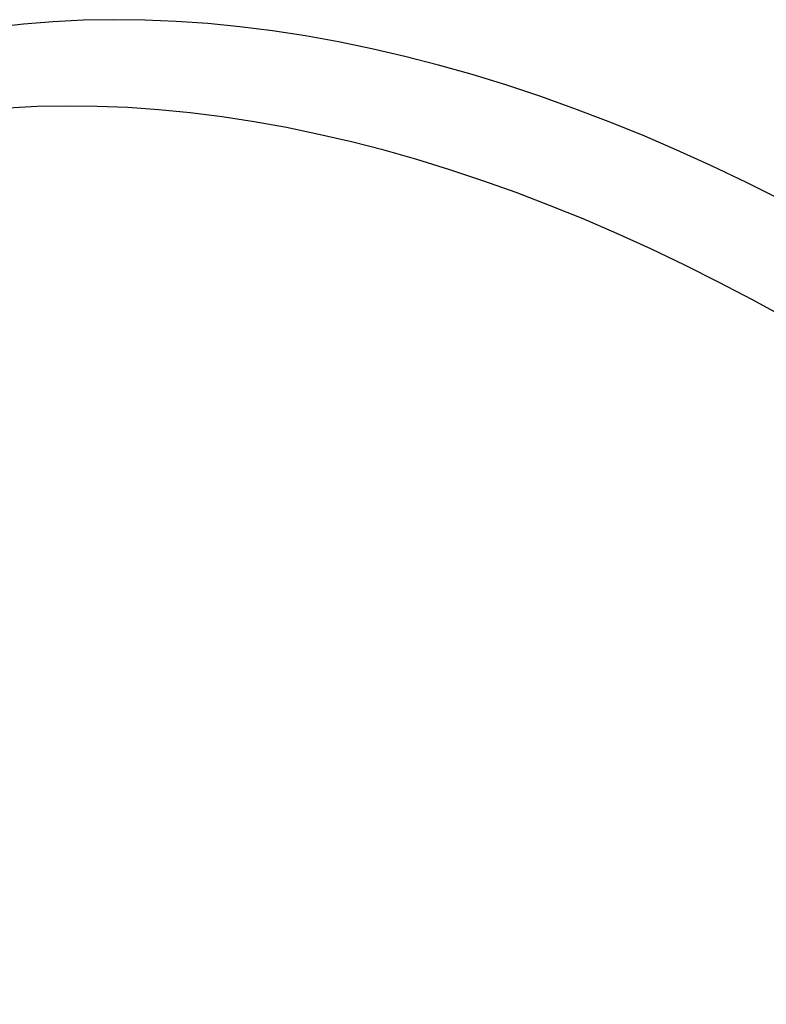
# Model space of a CAD drawing. Header units: millimetres. Extents: x -104 to 128, y -124 to 124.
# Tile 6 of 256: x -99.37 to -94.12, y -109.28 to -102.36. Entities that reach past the tile are written whole.
import ezdxf

# ---------------------------------------------------------------- set-up
doc = ezdxf.new("R2010")
doc.units = ezdxf.units.MM
doc.header["$MEASUREMENT"] = 0
doc.layers.add('Predefinito', color=5, linetype='Continuous')

msp = doc.modelspace()

# ---------------------------------------------------------------- linework, layer by layer
at = {"layer": 'Predefinito', "extrusion": (0.6973568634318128, 0.02325761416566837, 0.7163466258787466)}
msp.add_lwpolyline([(-99.0100441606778, 1227.650993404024), (-99.02089912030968, 1227.670355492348), (-99.03228447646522, 1227.689642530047), (-99.04420445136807, 1227.708835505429), (-99.05666246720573, 1227.727914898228), (-99.06966110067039, 1227.746860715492), (-99.08320203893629, 1227.765652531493), (-99.09728603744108, 1227.784269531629), (-99.11191287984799, 1227.802690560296), (-99.12708134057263, 1227.820894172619), (-99.14278915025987, 1227.838858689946), (-99.15903296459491, 1227.856562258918), (-99.17580833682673, 1227.873982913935), (-99.19310969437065, 1227.891098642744), (-99.21093031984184, 1227.907887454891), (-99.22926233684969, 1227.924327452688), (-99.24809670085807, 1227.940396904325), (-99.26742319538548, 1227.956074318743), (-99.28723043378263, 1227.971338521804), (-99.3075058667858, 1227.986168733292), (-99.32823579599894, 1228.000544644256), (-99.34940539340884, 1228.014446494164), (-99.37099872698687, 1228.027855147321), (-99.39299879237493, 1228.040752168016), (-99.41538755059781, 1228.053119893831), (-99.43814597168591, 1228.064941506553), (-99.46125408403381, 1228.076201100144), (-99.48469102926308, 1228.086883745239), (-99.50843512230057, 1228.096975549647), (-99.53246391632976, 1228.106463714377), (-99.55675427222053, 1228.115336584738), (-99.58128243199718, 1228.123583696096), (-99.60602409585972, 1228.131195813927), (-99.63095450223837, 1228.138164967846), (-99.65604851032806, 1228.14448447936), (-99.68128068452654, 1228.15014898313), (-99.70662538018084, 1228.155154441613), (-99.73205683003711, 1228.159498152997), (-99.75754923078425, 1228.163178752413), (-99.78307682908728, 1228.166196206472), (-99.8086140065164, 1228.168551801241), (-99.83413536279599, 1228.170248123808), (-99.85961579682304, 1228.171289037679), (-99.88503058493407, 1228.171679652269), (-99.91035545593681, 1228.171426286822), (-99.93556666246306, 1228.170536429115), (-99.96064104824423, 1228.16901868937), (-99.98555611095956, 1228.166882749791), (-100.0102900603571, 1228.164139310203), (-100.0348218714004, 1228.160800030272), (-100.0591313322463, 1228.156877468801), (-100.0831990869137, 1228.152385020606), (-100.1070066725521, 1228.147336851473), (-100.1305365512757, 1228.141747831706), (-100.1537721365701, 1228.135633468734), (-100.176697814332, 1228.129009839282), (-100.1992989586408, 1228.121893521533), (-100.221561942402, 1228.114301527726), (-100.2434741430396, 1228.106251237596), (-100.2650239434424, 1228.097760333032), (-100.286200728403, 1228.088846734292), (-100.3069948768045, 1228.07952853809), (-100.3273977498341, 1228.069823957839), (-100.3474016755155, 1228.059751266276), (-100.3669999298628, 1228.049328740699)], dxfattribs=at)
at = {"layer": 'Predefinito', "extrusion": (0.7304383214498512, -0.06152711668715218, 0.6802016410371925)}
msp.add_lwpolyline([(-110.2562341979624, 1273.991454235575), (-110.268639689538, 1274.009861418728), (-110.2815676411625, 1274.028150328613), (-110.2950207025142, 1274.046301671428), (-110.3090006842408, 1274.064295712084), (-110.3235085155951, 1274.0821123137), (-110.3385442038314, 1274.099730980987), (-110.3541067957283, 1274.117130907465), (-110.3701943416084, 1274.134291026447), (-110.3868038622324, 1274.151190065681), (-110.40393131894, 1274.167806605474), (-110.4215715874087, 1274.184119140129), (-110.4397184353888, 1274.200106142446), (-110.458364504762, 1274.215746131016), (-110.4775012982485, 1274.231017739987), (-110.4971191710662, 1274.245899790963), (-110.5172073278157, 1274.260371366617), (-110.5377538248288, 1274.274411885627), (-110.5587455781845, 1274.288001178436), (-110.5801683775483, 1274.301119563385), (-110.6020069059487, 1274.313747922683), (-110.6242447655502, 1274.325867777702), (-110.6468645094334, 1274.337461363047), (-110.6698476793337, 1274.348511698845), (-110.6931748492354, 1274.359002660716), (-110.7168256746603, 1274.368919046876), (-110.7407789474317, 1274.378246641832), (-110.765012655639, 1274.386972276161), (-110.7895040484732, 1274.395083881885), (-110.8142297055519, 1274.402570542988), (-110.8391656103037, 1274.40942254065), (-110.8642872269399, 1274.415631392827), (-110.8895695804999, 1274.42118988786), (-110.9149873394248, 1274.426092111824), (-110.9405149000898, 1274.430333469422), (-110.9661264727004, 1274.43391069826), (-110.991796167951, 1274.436821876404), (-111.0174980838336, 1274.439066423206), (-111.0432063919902, 1274.440645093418), (-111.0688954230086, 1274.441559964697), (-111.0945397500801, 1274.441814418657), (-111.1201142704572, 1274.441413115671), (-111.145594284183, 1274.440361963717), (-111.1709555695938, 1274.438668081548), (-111.196174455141, 1274.436339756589), (-111.2212278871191, 1274.43338639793), (-111.2460934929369, 1274.429818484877), (-111.2707496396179, 1274.425647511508), (-111.2951754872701, 1274.420885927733), (-111.3193510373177, 1274.415547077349), (-111.3432571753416, 1274.40964513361), (-111.3668757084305, 1274.403195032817), (-111.3901893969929, 1274.396212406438), (-111.4131819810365, 1274.388713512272), (-111.4358382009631, 1274.38071516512), (-111.4581438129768, 1274.372234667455), (-111.4800855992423, 1274.363289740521), (-111.501651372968, 1274.353898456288), (-111.522829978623, 1274.344079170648), (-111.5436112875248, 1274.333850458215), (-111.5639861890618, 1274.323231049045), (-111.5839465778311, 1274.312239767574), (-111.6034853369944, 1274.300895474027), (-111.6225963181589, 1274.289217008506), (-111.6412743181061, 1274.277223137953)], dxfattribs=at)
at = {"layer": 'Predefinito', "extrusion": (0.7444693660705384, -0.1040710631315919, 0.6594956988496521)}
msp.add_lwpolyline([(-114.9637913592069, 1299.006451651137), (-114.9768649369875, 1299.024390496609), (-114.9904562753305, 1299.042191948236), (-115.0045673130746, 1299.059836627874), (-115.0191991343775, 1299.077304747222), (-115.0343519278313, 1299.094576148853), (-115.050024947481, 1299.111630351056), (-115.0662164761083, 1299.128446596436), (-115.0829237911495, 1299.145003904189), (-115.1001431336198, 1299.16128112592), (-115.1178696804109, 1299.177257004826), (-115.1360975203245, 1299.192910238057), (-115.1548196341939, 1299.208219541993), (-115.1740278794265, 1299.223163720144), (-115.1937129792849, 1299.237721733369), (-115.2138645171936, 1299.251872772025), (-115.2344709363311, 1299.265596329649), (-115.2555195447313, 1299.27887227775), (-115.2769965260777, 1299.291680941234), (-115.2988869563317, 1299.304003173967), (-115.3211748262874, 1299.315820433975), (-115.3438430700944, 1299.327114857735), (-115.3668735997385, 1299.337869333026), (-115.3902473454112, 1299.348067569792), (-115.4139443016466, 1299.357694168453), (-115.437943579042, 1299.366734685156), (-115.4622234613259, 1299.375175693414), (-115.4867614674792, 1299.383004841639), (-115.5115344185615, 1299.390210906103), (-115.5365185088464, 1299.396783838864), (-115.5616893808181, 1299.40271481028), (-115.5870222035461, 1299.40799624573), (-115.6124917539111, 1299.412621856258), (-115.6380725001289, 1299.416586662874), (-115.6637386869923, 1299.419887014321), (-115.6894644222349, 1299.422520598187), (-115.7152237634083, 1299.42448644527), (-115.7409908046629, 1299.425784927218), (-115.7667397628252, 1299.426417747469), (-115.7924450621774, 1299.42638792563), (-115.8180814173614, 1299.425699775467), (-115.8436239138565, 1299.424358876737), (-115.8690480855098, 1299.422372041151), (-115.8943299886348, 1299.419747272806), (-115.9194462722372, 1299.416493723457), (-115.94437424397, 1299.412621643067), (-115.9690919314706, 1299.408142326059), (-115.9935781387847, 1299.403068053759), (-116.0178124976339, 1299.397412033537), (-116.0417755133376, 1299.391188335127), (-116.065448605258, 1299.384411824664), (-116.0888141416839, 1299.377098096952), (-116.1118554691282, 1299.369263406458), (-116.1345569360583, 1299.360924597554), (-116.1569039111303, 1299.352099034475), (-116.1788827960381, 1299.342804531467), (-116.2004810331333, 1299.33305928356), (-116.2216871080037, 1299.322881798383), (-116.2424905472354, 1299.312290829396), (-116.2628819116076, 1299.301305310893), (-116.2828527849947, 1299.289944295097), (-116.3023957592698, 1299.278226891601), (-116.3215044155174, 1299.266172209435), (-116.3401733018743, 1299.253799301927), (-116.3583979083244, 1299.241127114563)], dxfattribs=at)
at = {"layer": 'Predefinito', "extrusion": (0.7566876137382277, -0.1463631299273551, 0.6371826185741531)}
msp.add_lwpolyline([(-119.0961988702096, 1324.749930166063), (-119.1098718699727, 1324.767416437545), (-119.124057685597, 1324.784747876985), (-119.1387575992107, 1324.801905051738), (-119.1539720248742, 1324.818868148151), (-119.1697004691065, 1324.835617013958), (-119.1859414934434, 1324.852131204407), (-119.2026926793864, 1324.868390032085), (-119.219950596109, 1324.884372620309), (-119.2377107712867, 1324.900057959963), (-119.2559676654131, 1324.915424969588), (-119.274714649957, 1324.930452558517), (-119.2939439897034, 1324.945119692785), (-119.3136468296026, 1324.959405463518), (-119.3338131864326, 1324.973289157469), (-119.3544319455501, 1324.986750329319), (-119.3754908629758, 1324.999768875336), (-119.3969765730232, 1325.012325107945), (-119.4188746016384, 1325.024399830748), (-119.4411693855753, 1325.035974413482), (-119.4638442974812, 1325.047030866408), (-119.4868816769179, 1325.057551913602), (-119.5102628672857, 1325.067521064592), (-119.5339682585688, 1325.076922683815), (-119.5579773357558, 1325.085742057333), (-119.5822687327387, 1325.093965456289), (-119.6068202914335, 1325.101580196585), (-119.6316091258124, 1325.108574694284), (-119.6566116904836, 1325.114938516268), (-119.6818038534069, 1325.120662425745), (-119.7071609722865, 1325.125738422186), (-119.7326579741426, 1325.130159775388), (-119.7582694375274, 1325.133921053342), (-119.7839696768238, 1325.137018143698), (-119.8097328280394, 1325.139448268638), (-119.8355329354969, 1325.141209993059), (-119.8613440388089, 1325.142303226), (-119.8871402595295, 1325.142729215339), (-119.912895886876, 1325.142490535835), (-119.9385854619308, 1325.141591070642), (-119.964183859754, 1325.140035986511), (-119.9896663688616, 1325.13783170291), (-120.0150087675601, 1325.134985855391), (-120.0401873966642, 1325.131507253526), (-120.0651792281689, 1325.127405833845), (-120.089961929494, 1325.122692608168), (-120.1145139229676, 1325.117379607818), (-120.1388144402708, 1325.111479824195), (-120.1628435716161, 1325.105007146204), (-120.1865823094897, 1325.097976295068), (-120.2100125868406, 1325.090402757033), (-120.2331173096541, 1325.082302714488), (-120.2558803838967, 1325.073692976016), (-120.278286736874, 1325.064590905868), (-120.3003223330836, 1325.055014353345), (-120.3219741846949, 1325.044981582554), (-120.3432303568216, 1325.034511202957), (-120.3640799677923, 1325.023622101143), (-120.3845131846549, 1325.012333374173), (-120.4045212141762, 1325.00066426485), (-120.4240962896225, 1324.988634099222), (-120.4432316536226, 1324.976262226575), (-120.4619215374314, 1324.963567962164), (-120.4801611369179, 1324.950570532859), (-120.4979465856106, 1324.937289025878)], dxfattribs=at)
at = {"layer": 'Predefinito', "extrusion": (0.7754540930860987, -0.2291481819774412, 0.5883553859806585)}
msp.add_lwpolyline([(-125.7936733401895, 1376.891796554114), (-125.8083547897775, 1376.908445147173), (-125.8235390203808, 1376.924908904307), (-125.8392261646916, 1376.941168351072), (-125.8554154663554, 1376.957203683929), (-125.8721052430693, 1376.972994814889), (-125.8892928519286, 1376.98852141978), (-125.9069746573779, 1377.003762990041), (-125.9251460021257, 1377.018698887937), (-125.9438011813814, 1377.033308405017), (-125.9629334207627, 1377.047570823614), (-125.9825348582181, 1377.061465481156), (-126.0025965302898, 1377.074971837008), (-126.0231083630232, 1377.088069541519), (-126.044059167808, 1377.100738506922), (-126.0654366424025, 1377.112958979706), (-126.0872273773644, 1377.124711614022), (-126.1094168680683, 1377.135977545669), (-126.1319895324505, 1377.146738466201), (-126.1549287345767, 1377.156976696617), (-126.1782168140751, 1377.166675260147), (-126.2018351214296, 1377.175817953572), (-126.2257640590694, 1377.18438941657), (-126.2499831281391, 1377.192375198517), (-126.2744709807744, 1377.199761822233), (-126.2992054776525, 1377.206536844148), (-126.3241637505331, 1377.212688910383), (-126.3493222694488, 1377.21820780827), (-126.3746569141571, 1377.223084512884), (-126.4001430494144, 1377.227311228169), (-126.4257556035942, 1377.230881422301), (-126.4514691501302, 1377.233789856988), (-126.4772579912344, 1377.236032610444), (-126.5030962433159, 1377.237607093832), (-126.5289579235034, 1377.238512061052), (-126.554817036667, 1377.238747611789), (-126.5806476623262, 1377.238315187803), (-126.606424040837, 1377.237217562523), (-126.6321206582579, 1377.235458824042), (-126.6577123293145, 1377.233044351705), (-126.6831742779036, 1377.229980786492), (-126.7084822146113, 1377.226275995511), (-126.7336124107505, 1377.221939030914), (-126.7585417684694, 1377.216980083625), (-126.7832478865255, 1377.211410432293), (-126.8077091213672, 1377.205242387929), (-126.831904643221, 1377.198489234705), (-126.8558144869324, 1377.191165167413), (-126.8794195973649, 1377.183285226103), (-126.9027018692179, 1377.174865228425), (-126.9256441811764, 1377.1659217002), (-126.9482304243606, 1377.156471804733), (-126.9704455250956, 1377.146533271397), (-126.9922754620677, 1377.136124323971), (-127.0137072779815, 1377.125263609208), (-127.0347290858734, 1377.113970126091), (-127.0553300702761, 1377.1022631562), (-127.0755004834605, 1377.090162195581), (-127.0952316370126, 1377.077686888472), (-127.114515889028, 1377.064856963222), (-127.1333466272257, 1377.051692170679), (-127.1517182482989, 1377.038212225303), (-127.1696261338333, 1377.024436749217), (-127.1870666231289, 1377.010385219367), (-127.2040369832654, 1376.996076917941)], dxfattribs=at)
at = {"layer": 'Predefinito', "extrusion": (0.7867682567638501, -0.3095686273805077, 0.5340065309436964)}
msp.add_lwpolyline([(-130.7881046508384, 1428.601750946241), (-130.8035871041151, 1428.617657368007), (-130.8195626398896, 1428.633354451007), (-130.8360304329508, 1428.648822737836), (-130.8529887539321, 1428.664042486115), (-130.8704349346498, 1428.678993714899), (-130.8883653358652, 1428.693656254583), (-130.906775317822, 1428.708009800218), (-130.9256592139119, 1428.722033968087), (-130.9450103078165, 1428.735708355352), (-130.9648208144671, 1428.749012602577), (-130.9850818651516, 1428.761926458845), (-131.0057834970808, 1428.774429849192), (-131.0269146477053, 1428.786502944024), (-131.0484631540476, 1428.798126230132), (-131.0704157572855, 1428.809280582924), (-131.092758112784, 1428.819947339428), (-131.1154748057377, 1428.830108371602), (-131.1385493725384, 1428.839746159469), (-131.1619643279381, 1428.848843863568), (-131.1857011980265, 1428.857385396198), (-131.2097405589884, 1428.865355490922), (-131.2340620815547, 1428.872739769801), (-131.2586445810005, 1428.879524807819), (-131.2834660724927, 1428.885698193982), (-131.3085038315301, 1428.891248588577), (-131.3337344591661, 1428.89616577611), (-131.3591339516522, 1428.900440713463), (-131.3846777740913, 1428.904065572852), (-131.4103409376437, 1428.907033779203), (-131.4360980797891, 1428.909340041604), (-131.4619235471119, 1428.910980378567), (-131.4877914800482, 1428.911952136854), (-131.5136758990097, 1428.912254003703), (-131.539550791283, 1428.911886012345), (-131.5653901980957, 1428.91084954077), (-131.5911683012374, 1428.909147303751), (-131.6168595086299, 1428.906783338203), (-131.642438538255, 1428.903762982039), (-131.6678804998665, 1428.900092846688), (-131.6931609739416, 1428.895780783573), (-131.7182560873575, 1428.89083584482), (-131.7431425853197, 1428.885268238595), (-131.7677978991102, 1428.879089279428), (-131.7922002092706, 1428.872311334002), (-131.8163285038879, 1428.864947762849), (-131.8401626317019, 1428.857012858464), (-131.863683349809, 1428.848521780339), (-131.8868723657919, 1428.839490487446), (-131.9097123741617, 1428.829935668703), (-131.9321870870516, 1428.819874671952), (-131.9542812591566, 1428.809325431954), (-131.9759807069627, 1428.798306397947), (-131.9972723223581, 1428.786836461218), (-132.0181440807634, 1428.774934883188), (-132.0385850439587, 1428.762621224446), (-132.0585853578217, 1428.74991527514), (-132.0781362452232, 1428.736836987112), (-132.0972299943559, 1428.723406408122), (-132.1158599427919, 1428.70964361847), (-132.1340204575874, 1428.695568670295), (-132.1517069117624, 1428.681201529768), (-132.1689156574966, 1428.6665620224), (-132.1856439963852, 1428.651669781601), (-132.2018901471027, 1428.636544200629)], dxfattribs=at)
at = {"layer": 'Predefinito', "extrusion": (0.7896203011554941, -0.3488888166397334, 0.5047537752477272)}
msp.add_lwpolyline([(-132.7616061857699, 1453.860216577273), (-132.7774254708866, 1453.875788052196), (-132.793733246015, 1453.891139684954), (-132.8105282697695, 1453.906252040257), (-132.827808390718, 1453.921105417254), (-132.8455705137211, 1453.935679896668), (-132.8638105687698, 1453.94995539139), (-132.8825234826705, 1453.963911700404), (-132.9017031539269, 1453.977528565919), (-132.921342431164, 1453.990785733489), (-132.94143309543, 1454.00366301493), (-132.9619658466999, 1454.016140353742), (-132.9829302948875, 1454.028197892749), (-133.0043149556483, 1454.039816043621), (-133.0261072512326, 1454.050975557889), (-133.0482935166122, 1454.061657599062), (-133.0708590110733, 1454.071843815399), (-133.0937879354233, 1454.081516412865), (-133.1170634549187, 1454.090658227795), (-133.1406677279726, 1454.099252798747), (-133.1645819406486, 1454.10728443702), (-133.188786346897, 1454.114738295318), (-133.2132603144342, 1454.121600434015), (-133.2379823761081, 1454.127857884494), (-133.2629302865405, 1454.13349870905), (-133.2880810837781, 1454.138512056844), (-133.3134111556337, 1454.142888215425), (-133.3388963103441, 1454.146618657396), (-133.3645118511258, 1454.149696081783), (-133.3902326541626, 1454.152114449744), (-133.4160332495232, 1454.153869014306), (-133.4418879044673, 1454.154956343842), (-133.4677707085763, 1454.155374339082), (-133.4936556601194, 1454.155122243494), (-133.5195167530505, 1454.154200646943), (-133.5453280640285, 1454.152611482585), (-133.5710638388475, 1454.150358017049), (-133.5966985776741, 1454.147444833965), (-133.6222071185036, 1454.143877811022), (-133.6475647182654, 1454.139664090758), (-133.6727471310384, 1454.134812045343), (-133.6977306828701, 1454.129331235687), (-133.7224923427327, 1454.123232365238), (-133.7470097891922, 1454.116527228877), (-133.7712614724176, 1454.109228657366), (-133.7952266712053, 1454.101350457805), (-133.8188855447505, 1454.092907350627), (-133.8422191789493, 1454.083914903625), (-133.8652096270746, 1454.074389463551), (-133.8878399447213, 1454.06434808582), (-133.910094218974, 1454.053808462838), (-133.9319575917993, 1454.042788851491), (-133.9534162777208, 1454.031308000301), (-133.9744575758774, 1454.019385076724), (-133.995069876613, 1454.007039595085), (-134.0152426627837, 1453.994291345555), (-134.0349665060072, 1453.981160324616), (-134.054233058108, 1453.967666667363), (-134.0730350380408, 1453.953830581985), (-134.0913662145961, 1453.939672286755), (-134.1092213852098, 1453.925211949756), (-134.1265963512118, 1453.910469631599), (-134.1434878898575, 1453.895465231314), (-134.1598937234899, 1453.880218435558), (-134.175812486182, 1453.864748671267)], dxfattribs=at)
at = {"layer": 'Predefinito', "extrusion": (0.7903350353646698, -0.3683232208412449, 0.4896003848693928)}
msp.add_lwpolyline([(-133.6333330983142, 1466.270310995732), (-133.649306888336, 1466.285723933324), (-133.6657669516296, 1466.300912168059), (-133.6827118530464, 1466.315856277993), (-133.7001392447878, 1466.33053658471), (-133.7180458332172, 1466.344933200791), (-133.7364273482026, 1466.359026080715), (-133.7552785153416, 1466.372795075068), (-133.774593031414, 1466.38621998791), (-133.7943635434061, 1466.399280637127), (-133.8145816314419, 1466.411956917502), (-133.8352377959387, 1466.42422886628), (-133.8563214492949, 1466.436076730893), (-133.8778209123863, 1466.447481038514), (-133.8997234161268, 1466.458422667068), (-133.922015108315, 1466.468882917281), (-133.9446810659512, 1466.478843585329), (-133.9677053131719, 1466.488287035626), (-133.9910708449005, 1466.497196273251), (-134.0147596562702, 1466.505555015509), (-134.0387527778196, 1466.51334776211), (-134.0630303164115, 1466.520559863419), (-134.0875715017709, 1466.527177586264), (-134.1123547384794, 1466.533188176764), (-134.1373576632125, 1466.538579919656), (-134.1625572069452, 1466.543342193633), (-134.1879296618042, 1466.547465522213), (-134.2134507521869, 1466.55094161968), (-134.2390957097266, 1466.553763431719), (-134.2648393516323, 1466.555925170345), (-134.2906561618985, 1466.557422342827), (-134.3165203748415, 1466.558251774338), (-134.3424060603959, 1466.558411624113), (-134.3682872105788, 1466.557901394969), (-134.3941378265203, 1466.556721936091), (-134.4199320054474, 1466.554875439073), (-134.4456440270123, 1466.552365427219), (-134.4712484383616, 1466.54919673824), (-134.4967201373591, 1466.545375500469), (-134.5220344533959, 1466.540909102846), (-134.5471672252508, 1466.535806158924), (-134.5720948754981, 1466.530076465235), (-134.5967944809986, 1466.523730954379), (-134.6212438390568, 1466.516781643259), (-134.6454215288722, 1466.509241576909), (-134.6693069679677, 1466.501124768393), (-134.6928804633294, 1466.492446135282), (-134.7161232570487, 1466.48322143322), (-134.7390175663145, 1466.473467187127), (-134.761546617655, 1466.463200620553), (-134.7836946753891, 1466.45243958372), (-134.8054470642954, 1466.441202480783), (-134.8267901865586, 1466.429508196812), (-134.8477115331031, 1466.417376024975), (-134.8681996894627, 1466.404825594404), (-134.8882443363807, 1466.391876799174), (-134.9078362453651, 1466.378549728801), (-134.9269672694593, 1466.36486460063), (-134.9456303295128, 1466.350841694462), (-134.9638193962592, 1466.336501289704), (-134.981529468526, 1466.321863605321), (-134.998756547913, 1466.306948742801), (-135.0154976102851, 1466.291776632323), (-135.0317505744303, 1466.276366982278), (-135.047514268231, 1466.26073923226)], dxfattribs=at)
at = {"layer": 'Predefinito', "extrusion": (0.7905125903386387, -0.3779833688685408, 0.481890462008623)}
msp.add_lwpolyline([(-134.0421137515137, 1472.412133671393), (-134.0581615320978, 1472.427469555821), (-134.0746944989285, 1472.44257839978), (-134.0917111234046, 1472.457440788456), (-134.1092089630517, 1472.472037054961), (-134.1271846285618, 1472.486347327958), (-134.1456337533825, 1472.500351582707), (-134.1645509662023, 1472.51402969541), (-134.1839298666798, 1472.527361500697), (-134.2037630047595, 1472.540326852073), (-134.2240418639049, 1472.552905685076), (-134.2447568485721, 1472.5650780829), (-134.2658972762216, 1472.576824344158), (-134.2874513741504, 1472.588125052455), (-134.3094062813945, 1472.598961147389), (-134.3317480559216, 1472.609313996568), (-134.3544616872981, 1472.619165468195), (-134.3775311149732, 1472.628498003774), (-134.4009392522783, 1472.637294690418), (-134.424668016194, 1472.645539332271), (-134.4486983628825, 1472.653216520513), (-134.4730103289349, 1472.660311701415), (-134.4975830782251, 1472.666811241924), (-134.5223949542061, 1472.672702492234), (-134.5474235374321, 1472.677973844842), (-134.5726457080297, 1472.682614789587), (-134.598037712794, 1472.686615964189), (-134.6235752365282, 1472.689969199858), (-134.649233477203, 1472.692667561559), (-134.6749872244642, 1472.694705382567), (-134.7008109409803, 1472.696078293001), (-134.726678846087, 1472.696783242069), (-134.7525650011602, 1472.696818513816), (-134.7784433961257, 1472.69618373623), (-134.8042880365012, 1472.694879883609), (-134.8300730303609, 1472.692909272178), (-134.8557726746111, 1472.690275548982), (-134.8813615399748, 1472.686983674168), (-134.9068145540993, 1472.683039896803), (-134.9321070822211, 1472.678451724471), (-134.9572150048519, 1472.673227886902), (-134.9821147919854, 1472.667378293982), (-135.0067835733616, 1472.660913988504), (-135.031199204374, 1472.653847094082), (-135.0553403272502, 1472.646190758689), (-135.0791864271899, 1472.637959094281), (-135.1027178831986, 1472.629167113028), (-135.1259160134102, 1472.619830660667), (-135.1487631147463, 1472.609966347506), (-135.1712424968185, 1472.599591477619), (-135.1933385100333, 1472.58872397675), (-135.2150365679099, 1472.577382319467), (-135.2363231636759, 1472.565585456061), (-135.2571858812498, 1472.553352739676), (-135.2776134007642, 1472.540703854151), (-135.2975954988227, 1472.527658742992), (-135.3171230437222, 1472.514237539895), (-135.3361879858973, 1472.500460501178), (-135.3547833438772, 1472.486347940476), (-135.372903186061, 1472.471920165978), (-135.3905426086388, 1472.457197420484), (-135.4076977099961, 1472.442199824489), (-135.424365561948, 1472.426947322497), (-135.4405441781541, 1472.411459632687), (-135.4562324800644, 1472.395756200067)], dxfattribs=at)
at = {"layer": 'Predefinito', "extrusion": (0.7905693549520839, -0.3876003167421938, 0.4740950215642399)}
msp.add_lwpolyline([(-134.4332237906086, 1478.50554417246), (-134.4493434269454, 1478.52080451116), (-134.4659471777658, 1478.535835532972), (-134.4830334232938, 1478.550617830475), (-134.5005996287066, 1478.565131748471), (-134.5186423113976, 1478.579357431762), (-134.5371570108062, 1478.593274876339), (-134.5561382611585, 1478.606863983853), (-134.5755795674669, 1478.620104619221), (-134.5954733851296, 1478.632976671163), (-134.6158111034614, 1478.645460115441), (-134.6365830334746, 1478.657535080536), (-134.6577784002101, 1478.669181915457), (-134.6793853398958, 1478.68038125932), (-134.7013909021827, 1478.691114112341), (-134.7237810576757, 1478.701361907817), (-134.7465407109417, 1478.711106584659), (-134.7696537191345, 1478.720330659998), (-134.7931029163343, 1478.729017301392), (-134.8168701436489, 1478.737150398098), (-134.8409362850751, 1478.744714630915), (-134.8652813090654, 1478.751695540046), (-134.889884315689, 1478.758079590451), (-134.9147235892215, 1478.763854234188), (-134.9397766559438, 1478.769007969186), (-134.9650203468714, 1478.773530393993), (-134.9904308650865, 1478.777412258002), (-135.0159838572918, 1478.780645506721), (-135.0416544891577, 1478.783223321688), (-135.0674175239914, 1478.785140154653), (-135.0932474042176, 1478.786391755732), (-135.119118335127, 1478.78697519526), (-135.1450043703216, 1478.786888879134), (-135.1708794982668, 1478.786132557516), (-135.1967177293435, 1478.784707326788), (-135.2224931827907, 1478.782615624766), (-135.2481801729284, 1478.779861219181), (-135.2737532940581, 1478.776449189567), (-135.2991875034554, 1478.772385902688), (-135.3244582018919, 1478.767678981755), (-135.349541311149, 1478.762337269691), (-135.3744133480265, 1478.756370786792), (-135.3990514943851, 1478.749790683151), (-135.4234336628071, 1478.742609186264), (-135.4475385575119, 1478.734839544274), (-135.4713457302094, 1478.726495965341), (-135.494835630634, 1478.717593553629), (-135.5179896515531, 1478.708148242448), (-135.5407901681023, 1478.698176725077), (-135.5632205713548, 1478.687696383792), (-135.585265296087, 1478.676725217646), (-135.6069098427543, 1478.665281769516), (-135.6281407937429, 1478.653385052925), (-135.6489458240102, 1478.641054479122), (-135.6693137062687, 1478.628309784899), (-135.6892343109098, 1478.615170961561), (-135.708698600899, 1478.601658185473), (-135.7276986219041, 1478.58779175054), (-135.7462274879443, 1478.573592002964), (-135.764279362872, 1478.559079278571), (-135.7818494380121, 1478.544273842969), (-135.7989339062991, 1478.52919583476), (-135.81552993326, 1478.51386521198), (-135.8316356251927, 1478.49830170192), (-135.8472499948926, 1478.482524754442)], dxfattribs=at)
at = {"layer": 'Predefinito', "extrusion": (-0.6123724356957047, -0.5000000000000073, 0.6123724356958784)}
msp.add_lwpolyline([(39.5527795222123, 1216.099620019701), (39.54926208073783, 1216.384052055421), (39.53873517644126, 1216.667795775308), (39.52123247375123, 1216.950854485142), (39.49677051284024, 1217.233229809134), (39.46535732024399, 1217.514922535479), (39.4269839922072, 1217.79593178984), (39.38163260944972, 1218.07625581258), (39.3292710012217, 1218.355886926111), (39.27008952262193, 1218.633780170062), (39.20430476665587, 1218.909154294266), (39.13198227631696, 1219.182034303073), (39.05317073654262, 1219.452438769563), (38.96791066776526, 1219.720383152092), (38.87622679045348, 1219.985876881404), (38.7781360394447, 1220.248926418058), (38.67364000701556, 1220.509532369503), (38.56273263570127, 1220.767692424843), (38.44539261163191, 1221.023398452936), (38.32159077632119, 1221.276639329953), (38.19128184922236, 1221.52739778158), (38.05441181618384, 1221.775653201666), (37.91097278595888, 1222.021277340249), (37.76181293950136, 1222.262791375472), (37.60726961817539, 1222.499754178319), (37.44739378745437, 1222.732208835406), (37.28222277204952, 1222.96018690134), (37.11178727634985, 1223.183714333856), (36.93610516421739, 1223.402806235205), (36.75518795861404, 1223.617472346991), (36.56903465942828, 1223.827711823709), (36.37763801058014, 1224.033518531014), (36.18097825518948, 1224.234875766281), (35.97902919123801, 1224.431761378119), (35.77175133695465, 1224.624141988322), (35.50508804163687, 1224.85822141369), (35.34130150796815, 1224.994980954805), (35.11972685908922, 1225.172010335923), (34.89458736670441, 1225.342977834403), (34.66591515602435, 1225.507938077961), (34.43373337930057, 1225.666930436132), (34.19806082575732, 1225.819986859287), (33.9589078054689, 1225.967124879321), (33.71628043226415, 1226.10835489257), (33.47017651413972, 1226.243673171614), (33.22058970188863, 1226.373068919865), (32.96750532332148, 1226.496517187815), (32.7109044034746, 1226.613985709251), (32.45075907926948, 1226.725427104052), (32.12054594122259, 1226.85616578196), (31.92043035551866, 1226.929729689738), (31.65241397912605, 1227.02173713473), (31.38304337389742, 1227.106860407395), (31.11233012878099, 1227.185158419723), (30.84028244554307, 1227.256672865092), (30.56690687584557, 1227.321437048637), (30.29220675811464, 1227.37946794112), (30.01618383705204, 1227.430774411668), (29.73883669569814, 1227.47534925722), (29.46016233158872, 1227.513177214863), (29.1801545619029, 1227.544226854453), (28.89880555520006, 1227.568458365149), (28.61610406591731, 1227.585814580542), (28.33204010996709, 1227.596228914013), (28.04791562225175, 1227.599618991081), (27.76479921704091, 1227.59601424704), (27.4826814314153, 1227.585480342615), (27.20155415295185, 1227.568073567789), (26.92141177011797, 1227.543832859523), (26.64224988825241, 1227.512788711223), (26.36406647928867, 1227.474955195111), (26.08686068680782, 1227.430338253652), (25.81063397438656, 1227.378927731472), (25.535388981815, 1227.320705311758), (25.26113073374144, 1227.255636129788), (24.98786548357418, 1227.183676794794), (24.71560201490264, 1227.104766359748), (24.44445073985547, 1227.018867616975), (24.17602595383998, 1226.926474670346), (23.91085934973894, 1226.827831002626), (23.64892189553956, 1226.722992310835), (23.39018884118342, 1226.612006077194), (23.13464343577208, 1226.494904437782), (22.88227284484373, 1226.371712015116), (22.63307190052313, 1226.242438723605), (22.38703922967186, 1226.107087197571), (22.14418097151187, 1225.965645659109), (21.90450708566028, 1225.818095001), (21.66803530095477, 1225.664401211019), (21.43478735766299, 1225.504522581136), (21.14780701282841, 1225.29588850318), (20.97836568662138, 1225.166189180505), (20.75692299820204, 1224.988966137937), (20.540611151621, 1224.80693510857), (20.32938685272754, 1224.620136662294), (20.12321344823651, 1224.428605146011), (19.92206679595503, 1224.232363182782), (19.72592888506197, 1224.031427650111), (19.53479371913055, 1223.825804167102), (19.34866130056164, 1223.615492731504), (19.16754361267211, 1223.400482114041), (18.99145868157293, 1223.180755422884), (18.82043672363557, 1222.956284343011), (18.65451432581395, 1222.727034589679), (18.49374136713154, 1222.492959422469), (18.33857357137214, 1222.254635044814), (18.18986123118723, 1222.013403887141), (18.04756702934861, 1221.769340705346), (17.9116397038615, 1221.522468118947), (17.78203624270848, 1221.272805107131), (17.65872921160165, 1221.020363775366), (17.54169883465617, 1220.765152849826), (17.43094039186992, 1220.507174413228), (17.32645665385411, 1220.246427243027), (17.22826529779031, 1219.982903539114), (17.13639164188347, 1219.716592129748), (17.05087666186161, 1219.44747493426), (16.97176980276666, 1219.175530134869), (16.89913536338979, 1218.900730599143), (16.83329203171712, 1218.624122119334), (16.77444306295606, 1218.346645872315), (16.72254206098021, 1218.068307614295), (16.66841561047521, 1217.726352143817)], dxfattribs=at)
at = {"layer": 'Predefinito', "extrusion": (0.9354143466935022, 0.3273268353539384, 0.1336306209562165)}
msp.add_lwpolyline([(-86.71096812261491, 1648.956940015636), (-65.22439678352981, 1657.162259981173)], dxfattribs=at)
at = {"layer": 'Predefinito', "extrusion": (-0.6123724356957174, -0.4999999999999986, 0.6123724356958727)}
msp.add_lwpolyline([(16.55278015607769, 1216.095927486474), (16.55817620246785, 1215.747329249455), (16.57034260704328, 1215.464290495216), (16.58941902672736, 1215.182299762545), (16.61536951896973, 1214.901351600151), (16.64817076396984, 1214.621442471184), (16.68779944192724, 1214.342568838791), (16.73424046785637, 1214.064728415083), (16.78751180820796, 1213.787923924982), (16.84763972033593, 1213.512159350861), (16.91465046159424, 1213.23743867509), (16.9885829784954, 1212.963767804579), (17.06950231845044, 1212.69115660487), (17.15711807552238, 1212.420683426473), (17.25104745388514, 1212.153408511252), (17.35122034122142, 1211.88930622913), (17.45759406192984, 1211.6283516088), (17.57013659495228, 1211.370528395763), (17.68881591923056, 1211.115820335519), (17.81360759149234, 1210.864215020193), (17.94451673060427, 1210.615715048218), (18.0815556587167, 1210.370326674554), (18.22473669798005, 1210.128056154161), (18.3740832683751, 1209.888915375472), (18.5296414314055, 1209.652927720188), (18.69146196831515, 1209.420118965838), (18.85956646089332, 1209.190579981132), (19.03300194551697, 1208.965635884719), (19.21132005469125, 1208.745791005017), (19.39448006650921, 1208.531002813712), (19.58244125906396, 1208.321228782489), (19.77516924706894, 1208.116433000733), (19.97265321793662, 1207.916604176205), (20.17488780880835, 1207.721736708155), (20.38186765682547, 1207.531824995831), (20.59359293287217, 1207.346869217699), (20.81008685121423, 1207.166893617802), (21.03137861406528, 1206.991928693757), (21.25749742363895, 1206.822004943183), (21.48848199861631, 1206.657162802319), (21.72414131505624, 1206.497623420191), (21.96299420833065, 1206.344389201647), (22.20475926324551, 1206.197566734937), (22.44940810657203, 1206.057093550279), (22.69692324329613, 1205.922931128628), (22.94729245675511, 1205.795052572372), (23.20050353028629, 1205.673430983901), (23.45654770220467, 1205.558047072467), (23.71542988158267, 1205.448911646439), (23.97715835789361, 1205.346042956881), (24.2417414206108, 1205.249459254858), (24.5091925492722, 1205.159190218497), (24.77953585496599, 1205.075288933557), (25.05279770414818, 1204.997813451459), (25.32836003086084, 1204.926995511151), (25.60462687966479, 1204.863220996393), (25.88151790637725, 1204.806443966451), (26.15902847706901, 1204.756612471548), (26.43715395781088, 1204.713674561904), (26.71589050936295, 1204.677587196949), (26.99523728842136, 1204.648340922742), (27.27519415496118, 1204.625934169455), (27.5557609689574, 1204.610365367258), (27.83693829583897, 1204.601640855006), (28.11872968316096, 1204.59980040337), (28.40113946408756, 1204.604892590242), (28.68417197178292, 1204.616965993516), (28.96783278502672, 1204.636083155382), (29.25094016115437, 1204.662207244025), (29.53230772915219, 1204.695190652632), (29.81195202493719, 1204.73496815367), (30.08988823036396, 1204.781479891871), (30.36612516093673, 1204.834691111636), (30.64066853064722, 1204.894579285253), (30.91352405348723, 1204.961121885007), (31.18469541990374, 1205.03430436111), (31.45417819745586, 1205.114144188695), (31.72196591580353, 1205.200666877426), (31.98805210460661, 1205.293897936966), (32.25242717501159, 1205.393875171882), (32.51507512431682, 1205.500661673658), (32.77591115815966, 1205.614295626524), (33.03342748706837, 1205.734141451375), (33.28704429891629, 1205.859864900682), (33.53679445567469, 1205.991416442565), (33.78270314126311, 1206.128758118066), (34.02479553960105, 1206.271851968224), (34.26309199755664, 1206.420667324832), (34.49759437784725, 1206.575201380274), (34.72830013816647, 1206.73545796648), (34.95520673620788, 1206.90144091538), (35.17830726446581, 1207.073160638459), (35.39757608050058, 1207.250655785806), (35.61298253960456, 1207.433972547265), (35.8244959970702, 1207.623157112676), (36.03186263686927, 1207.818060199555), (36.23377629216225, 1208.017461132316), (36.43007537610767, 1208.221109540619), (36.62080806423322, 1208.428968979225), (36.80601824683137, 1208.641006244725), (36.98572944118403, 1208.857203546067), (37.15995519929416, 1209.077550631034), (37.32870907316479, 1209.302037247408), (37.49199813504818, 1209.530658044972), (37.64980306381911, 1209.763427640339), (37.8020978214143, 1210.000365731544), (37.94885636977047, 1210.241492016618), (38.09004242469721, 1210.48683394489), (38.22559854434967, 1210.736434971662), (38.35516271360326, 1210.989737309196), (38.47800458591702, 1211.245273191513), (38.5941625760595, 1211.502952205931), (38.70368686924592, 1211.762758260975), (38.80661465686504, 1212.024679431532), (38.90298313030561, 1212.288703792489), (38.992821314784, 1212.554822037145), (39.07612659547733, 1212.823035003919), (39.15288870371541, 1213.093345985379), (39.22309737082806, 1213.365758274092), (39.2867348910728, 1213.64027795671), (39.34375082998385, 1213.916921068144), (39.3940858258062, 1214.195705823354), (39.4376805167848, 1214.476650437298)], dxfattribs=at)
at = {"layer": 'Predefinito'}
for points in [[(-94.02036819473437, -103.6277486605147, 1658.320239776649), (-94.2644296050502, -103.5051411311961, 1658.176286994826), (-94.50889760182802, -103.3882466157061, 1658.027262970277), (-94.75236990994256, -103.277723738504, 1657.874032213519), (-94.99479522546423, -103.1735371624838, 1657.716674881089), (-95.23618203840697, -103.07563550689, 1657.555224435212), (-95.476538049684, -102.9839721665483, 1657.389711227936), (-95.71586717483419, -102.8985234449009, 1657.220150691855), (-95.95417147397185, -102.8192768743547, 1657.046550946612), (-96.1914530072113, -102.7462199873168, 1656.868920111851), (-96.42771263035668, -102.6793476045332, 1656.687261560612), (-96.66294625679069, -102.6186844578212, 1656.501559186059), (-96.89714853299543, -102.5642629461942, 1656.311791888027), (-97.13031410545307, -102.5161154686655, 1656.117938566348), (-97.3624382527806, -102.4742857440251, 1655.919968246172), (-97.5935019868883, -102.438843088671, 1655.717843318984), (-97.8225267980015, -102.409968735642, 1655.512394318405), (-98.04857331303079, -102.3877491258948, 1655.304490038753), (-98.27167329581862, -102.3721132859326, 1655.094156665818), (-98.49184724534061, -102.3630154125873, 1654.881411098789), (-98.70911021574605, -102.3604218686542, 1654.666265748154), (-98.9234772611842, -102.364299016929, 1654.448733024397), (-99.13495986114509, -102.3746212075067, 1654.228822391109), (-99.34355554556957, -102.3913939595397, 1654.006531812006), (-99.54925844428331, -102.414630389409, 1653.781856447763)], [(-93.98537964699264, -104.4604564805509, 1658.830025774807), (-94.22180757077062, -104.3302518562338, 1658.699909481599), (-94.45918889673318, -104.2052602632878, 1658.564583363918), (-94.6975316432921, -104.0855255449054, 1658.424003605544), (-94.93627144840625, -103.9713699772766, 1658.278471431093), (-95.17403889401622, -103.8634367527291, 1658.128831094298), (-95.41078387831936, -103.7616913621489, 1657.975160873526), (-95.64651469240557, -103.6660836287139, 1657.817493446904), (-95.88123885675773, -103.5765680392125, 1657.655858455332), (-96.1149601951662, -103.4931214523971, 1657.490270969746), (-96.34768071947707, -103.4157316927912, 1657.320738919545), (-96.57940244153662, -103.3443865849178, 1657.147270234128), (-96.81012619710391, -103.279081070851, 1656.969868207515), (-97.03984799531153, -103.2198393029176, 1656.788517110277), (-97.26856260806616, -103.1666929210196, 1656.603196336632), (-97.49626480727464, -103.1196735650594, 1656.413885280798), (-97.72294998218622, -103.0788239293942, 1656.220553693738), (-97.9485995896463, -103.0442117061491, 1656.023164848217), (-98.1722580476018, -103.0160138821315, 1655.822529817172), (-98.39300799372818, -102.9943148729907, 1655.619497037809), (-98.61088044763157, -102.97904536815, 1655.414092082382), (-98.82589542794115, -102.9701606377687, 1655.206331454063), (-99.0380676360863, -102.9676278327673, 1654.996227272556), (-99.24741177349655, -102.9714141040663, 1654.783791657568), (-99.45393905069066, -102.9814944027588, 1654.569033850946)]]:
    msp.add_polyline3d(points, dxfattribs=at)

doc.saveas('drawing.dxf')
